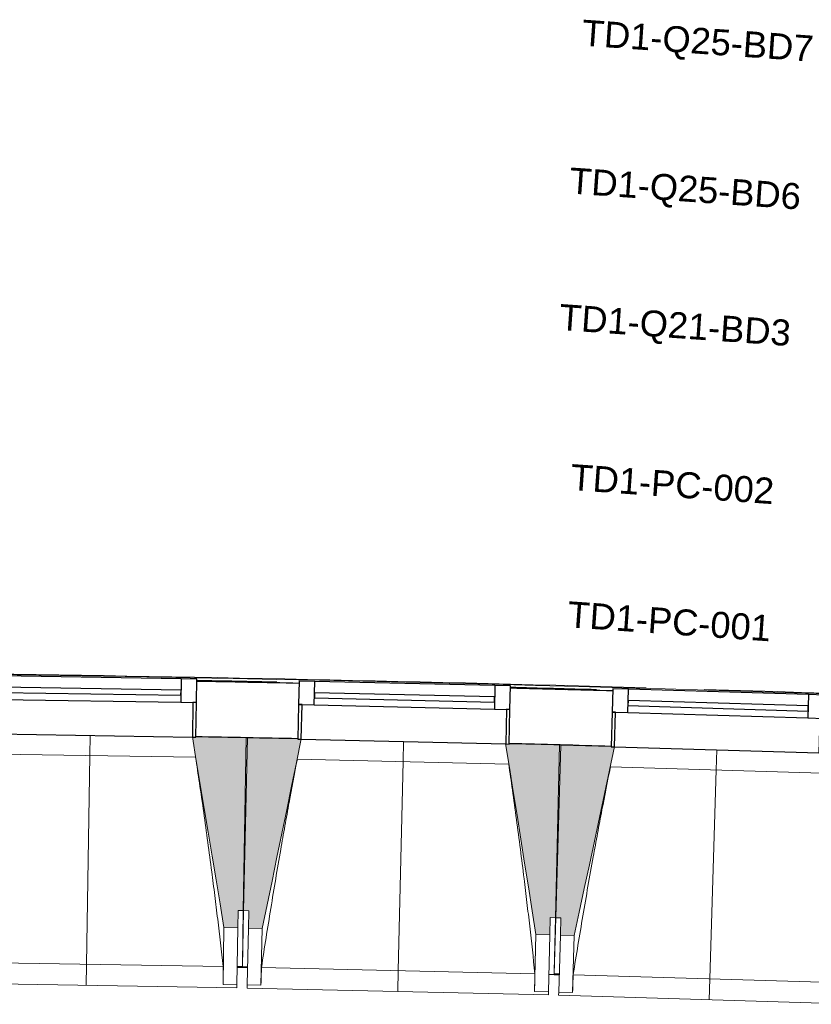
# Model space of a CAD drawing. Header units: millimetres. Extents: x -2845 to 74565, y -36590 to 13748.
# Tile 6 of 49: x 33838 to 36123, y -21318 to -18477. Entities that reach past the tile are written whole.
import ezdxf

# ---------------------------------------------------------------- set-up
doc = ezdxf.new("R2010")
doc.units = ezdxf.units.MM
for name, color, linetype, lineweight in [('A-FLOR', 7, 'Continuous', 25), ('A-FLOR-HRAL', 7, 'Continuous', 18), ('A-GENM', 7, 'Continuous', 18), ('A-GLAZ', 7, 'Continuous', 25), ('CABLE', 7, 'Continuous', 30), ('I-WALL', 7, 'Continuous', 25), ('S-BEAM', 7, 'Continuous', 18)]:
    doc.layers.add(name, color=color, linetype=linetype, lineweight=lineweight)
doc.styles.add('Arial_3', font='arial.ttf', dxfattribs={"height": 75})

# ---------------------------------------------------------------- blocks, each defined once
blk = doc.blocks.new('20_MUR PREFA_01 - MODULE_01 B-3165811-2021_015_1111_DCE_1_50_N0 FINI_CFO_DIS')
at = {"layer": 'A-GENM'}
for p, q in [((0, 722.1), (0, 661.4)), ((0, 661.4), (0, 58.5)), ((0, 0.7), (0, 58.5))]:
    blk.add_line(p, q, dxfattribs=at)
blk = doc.blocks.new('B02_DC_STR_rvt-1-2021_015_1111_DCE_1_50_N0 FINI_CFO_DIS')
at = {"layer": 'S-BEAM', "lineweight": 5, "true_color": 0x787878}
for points in [[(-18701.7, -21097.5), (-18700.9, -21047.5), (-18685.9, -21047.8), (-18677.8, -20549.1), (-18822.7, -20546.7), (-18822.7, -20547.4), (-18832.7, -20547.4), (-18741.7, -21096.9), (-18702.2, -21097.5)], [(-18631, -21099.1), (-18518.5, -20553.4), (-18528.4, -20553.2), (-18528.4, -20552.5), (-18673.3, -20549.2), (-18684.8, -21047.8), (-18669.8, -21048.2), (-18670.9, -21098.2), (-18669.8, -21098.2)], [(-17801.2, -21118.2), (-17800, -21068.2), (-17785, -21068.6), (-17773.5, -20569.9), (-17918.4, -20566.6), (-17918.4, -20567.3), (-17928.3, -20567.3), (-17841.2, -21117.3), (-17806.1, -21118.1)], [(-17730.5, -21120.2), (-17614.2, -20575.4), (-17624.2, -20575.1), (-17624.2, -20574.4), (-17769, -20570.1), (-17784, -21068.6), (-17769, -21069.1), (-17770.5, -21119), (-17769, -21119.1)]]:
    blk.add_hatch(color=8, dxfattribs=at).paths.add_polyline_path(points)
at = {"layer": 'A-FLOR'}
for p, q in [((-18688.5, -21209.9), (-18703.5, -21209.6)), ((-18673.6, -21211.5), (-18703.5, -21210.9)), ((-18703.5, -21210.9), (-18673.6, -21211.5)), ((-17803.8, -21231.6), (-17773.9, -21232.3)), ((-17773.8, -21231.1), (-17788.8, -21230.6))]:
    blk.add_line(p, q, dxfattribs=at)
at = {"layer": 'S-BEAM'}
for p, q in [((-18677.8, -20549.1), (-18822.8, -20546.7)), ((-18685.9, -21047.8), (-18677.8, -20549.1)), ((-18673.3, -20549.2), (-18684.8, -21047.8)), ((-18528.4, -20552.5), (-18673.3, -20549.2)), ((-17773.5, -20569.9), (-17918.5, -20566.6)), ((-17785, -21068.6), (-17773.5, -20569.9)), ((-17769, -20570.1), (-17784, -21068.6)), ((-17624.2, -20574.4), (-17769, -20570.1)), ((-18823.5, -20605.2), (-19433.9, -20595.4)), ((-17919.6, -20625), (-18529.9, -20611)), ((-17015.8, -20651.2), (-17626.1, -20632.8)), ((-18701.7, -21097.5), (-18700.9, -21047.5)), ((-18700.9, -21047.5), (-18685.9, -21047.8)), ((-18688.5, -21209.9), (-18684.8, -21047.8)), ((-18685.9, -21047.8), (-18688.3, -21202.1)), ((-18684.8, -21047.8), (-18669.8, -21048.2)), ((-18669.8, -21048.2), (-18670.9, -21098.2)), ((-17801.2, -21118.2), (-17800, -21068.2)), ((-17800, -21068.2), (-17785, -21068.6)), ((-17788.8, -21230.6), (-17784, -21068.6)), ((-17785, -21068.6), (-17788.6, -21223.1)), ((-17784, -21068.6), (-17769, -21069.1)), ((-17769, -21069.1), (-17770.5, -21119)), ((-18741.7, -21096.9), (-18744.3, -21261.1)), ((-18741.7, -21096.9), (-18701.7, -21097.5)), ((-18701.7, -21097.5), (-18704.3, -21261.7)), ((-18674.7, -21262.3), (-18670.9, -21098.2)), ((-18670.9, -21098.2), (-18631, -21099.1)), ((-18634.7, -21263.2), (-18631, -21099.1)), ((-17841.2, -21117.3), (-17844.9, -21281.5)), ((-17841.2, -21117.3), (-17801.2, -21118.2)), ((-17801.2, -21118.2), (-17805, -21282.4)), ((-17775.4, -21283.2), (-17770.5, -21119)), ((-17770.5, -21119), (-17730.5, -21120.2)), ((-17735.4, -21284.4), (-17730.5, -21120.2)), ((-19533.1, -21196.8), (-18743.7, -21209.5)), ((-18703.5, -21211.7), (-18688.6, -21212)), ((-18688.6, -21212), (-18688.6, -21211.2)), ((-18688.6, -21212), (-18673.6, -21212.3)), ((-18633.3, -21211.7), (-17844, -21229.9)), ((-17803.8, -21232.4), (-17788.9, -21232.7)), ((-17788.9, -21232.8), (-17788.9, -21232)), ((-17788.9, -21232.8), (-17773.9, -21233.2)), ((-17733.6, -21232.8), (-16944.4, -21256.5)), ((-19574.3, -21256.7), (-18704.5, -21270.8)), ((-18744.3, -21261.1), (-18744.3, -21260.8)), ((-18704.3, -21261.7), (-18744.3, -21261.1)), ((-18704.3, -21261.7), (-18704.5, -21270.8)), ((-18674.9, -21271.4), (-18674.7, -21262.3)), ((-18674.9, -21271.4), (-17805.2, -21291.4)), ((-18634.7, -21263.2), (-18674.7, -21262.3)), ((-18634.7, -21263), (-18634.7, -21263.2)), ((-17844.9, -21281.5), (-17845, -21281.2)), ((-17805, -21282.4), (-17844.9, -21281.5)), ((-17805, -21282.4), (-17805.2, -21291.4)), ((-17775.7, -21292.2), (-17775.4, -21283.2)), ((-17775.7, -21292.2), (-16906, -21318.3)), ((-17735.4, -21284.4), (-17775.4, -21283.2)), ((-17735.4, -21284.1), (-17735.4, -21284.4))]:
    blk.add_line(p, q, dxfattribs=at)
at = {"layer": 'S-BEAM', "flags": 128}
for points in [[(-18832.8, -20546.6), (-18821.4, -20615.4), (-18810, -20684.1), (-18798.6, -20752.9), (-18787.2, -20821.7), (-18775.8, -20890.5), (-18764.4, -20959.3), (-18753, -21028.1), (-18741.7, -21096.9)], [(-18631, -21099.1), (-18616.9, -21030.8), (-18602.8, -20962.5), (-18588.7, -20894.2), (-18574.6, -20825.9), (-18560.6, -20757.6), (-18546.5, -20689.3), (-18532.4, -20621), (-18518.3, -20552.7)], [(-17928.5, -20566.3), (-17917.6, -20635.2), (-17906.7, -20704.1), (-17895.7, -20772.9), (-17884.8, -20841.8), (-17873.9, -20910.7), (-17863, -20979.6), (-17852.1, -21048.4), (-17841.2, -21117.3)], [(-17730.5, -21120.2), (-17715.9, -21052.1), (-17701.4, -20983.9), (-17686.8, -20915.7), (-17672.3, -20847.5), (-17657.7, -20779.3), (-17643.2, -20711.1), (-17628.6, -20642.9), (-17614.1, -20574.7)], [(-18744.3, -21260.8), (-18744.2, -21250.6), (-18744.1, -21240.3), (-18744, -21230), (-18743.8, -21219.8), (-18743.7, -21209.5)], [(-18633.3, -21211.7), (-18633.6, -21221.9), (-18633.9, -21232.2), (-18634.1, -21242.5), (-18634.4, -21252.7), (-18634.7, -21263)], [(-17845, -21281.2), (-17844.8, -21270.9), (-17844.6, -21260.7), (-17844.4, -21250.4), (-17844.2, -21240.2), (-17844, -21229.9)], [(-17733.6, -21232.8), (-17734, -21243.1), (-17734.3, -21253.3), (-17734.7, -21263.6), (-17735, -21273.9), (-17735.4, -21284.1)]]:
    blk.add_lwpolyline(points, dxfattribs=at)
at = {"layer": 'S-BEAM'}
for points, knots in [([(-18743.7, -21209.5), (-18748.9, -21163.8), (-18756.9, -21095.4), (-18768.1, -21004.2), (-18777.5, -20930), (-18788.1, -20850.2), (-18799.9, -20764.8), (-18811.8, -20683), (-18819.8, -20629.9), (-18823.6, -20605.2)], [0, 0, 0, 0, 0.2222222, 0.3333333, 0.4444444, 0.5833333, 0.7222222, 0.8611111, 0.9816328, 0.9816328, 0.9816328, 0.9816328]), ([(-18529.8, -20611), (-18537.9, -20652.4), (-18550, -20716.6), (-18565.8, -20803.5), (-18578.8, -20877.1), (-18592.4, -20956.4), (-18611.2, -21069.8), (-18624.6, -21154.9), (-18633.3, -21211.7)], [0.0183454, 0.0183454, 0.0183454, 0.0183454, 0.2222222, 0.3333333, 0.4444444, 0.5833333, 0.7222222, 1, 1, 1, 1]), ([(-17844, -21229.9), (-17848.8, -21184.2), (-17856.4, -21115.7), (-17867, -21024.4), (-17875.9, -20950.1), (-17885.9, -20870.3), (-17897.1, -20784.8), (-17908.4, -20703), (-17916.1, -20649.7), (-17919.7, -20625)], [0, 0, 0, 0, 0.2222222, 0.3333333, 0.4444444, 0.5833333, 0.7222222, 0.8611111, 0.9816328, 0.9816328, 0.9816328, 0.9816328]), ([(-17625.9, -20632.8), (-17634.3, -20674.3), (-17646.9, -20738.3), (-17663.3, -20825.1), (-17676.8, -20898.6), (-17691, -20977.8), (-17710.5, -21091.1), (-17724.5, -21176.1), (-17733.6, -21232.8)], [0.0183454, 0.0183454, 0.0183454, 0.0183454, 0.2222222, 0.3333333, 0.4444444, 0.5833333, 0.7222222, 1, 1, 1, 1])]:
    blk.add_open_spline(points, degree=3, knots=knots, dxfattribs=at)
at = {"layer": 'S-BEAM', "color": 5, "lineweight": 25, "true_color": 0x0000ff}
for p, rotation in [((-19127.8, -20541.8), 179.0762357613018), ((-18223.4, -20559.5), 178.6789667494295), ((-17319.2, -20583.5), 178.2816977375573)]:
    blk.add_blockref('20_MUR PREFA_01 - MODULE_01 B-3165811-2021_015_1111_DCE_1_50_N0 FINI_CFO_DIS', p, dxfattribs=dict(at, rotation=rotation))
blk = doc.blocks.new('XXX_VIDE FENETRE - 590-389517-2021_015_1111_DCE_1_50_N0 FINI_CFO_DIS')
at = {"layer": 'A-GLAZ'}
for p, q in [((-305.1, 0), (-305.1, -100)), ((-295.1, 0), (-305.1, 0)), ((295.1, 0), (-295.1, 0)), ((-295.1, -100), (-295.1, 0)), ((305.1, 0), (295.1, 0)), ((295.1, 0), (295.1, -100)), ((305.1, -100), (305.1, 0)), ((-305.1, -100), (-295.1, -100)), ((-260.1, -100), (-305.1, -100)), ((-305.1, -100), (-305.1, -167.5)), ((-260.1, -167.5), (-260.1, -100)), ((260.1, -100), (-260.1, -100)), ((260.1, -100), (260.1, -167.5)), ((305.1, -100), (260.1, -100)), ((295.1, -100), (305.1, -100)), ((305.1, -167.5), (305.1, -100)), ((-305.1, -167.5), (-260.1, -167.5)), ((-260.1, -167.5), (260.1, -167.5)), ((260.1, -167.5), (305.1, -167.5))]:
    blk.add_line(p, q, dxfattribs=at)
at = {"layer": 'A-GLAZ', "color": 173, "true_color": 0x5c63b1}
for p, q in [((260.1, -120), (-260.1, -120)), ((-260.1, -120), (-260.1, -135)), ((-260.1, -135), (260.1, -135)), ((260.1, -135), (260.1, -120))]:
    blk.add_line(p, q, dxfattribs=at)
blk = doc.blocks.new('Garde-corps - Garde-corps-505471-2021_015_1111_DCE_1_50_N0 FINI_CFO_DIS')
at = {"layer": 'A-FLOR-HRAL'}
for p, q in [((-18640.7, -20389.9), (-18648.3, -20389.7)), ((-17756.3, -20410.4), (-17767, -20410.1))]:
    blk.add_line(p, q, dxfattribs=at)
for radius, start, end in [(130446.8, 87.310169, 90.815427), (130448.6, 88.37491, 89.291333), (130439.7, 88.843215, 88.944631), (130439.7, 88.437759, 88.546818), (130448.6, 87.310907, 88.301428)]:
    blk.add_arc((-21222.6, -150801), radius, start, end, dxfattribs=at)
blk = doc.blocks.new('B02_ARC_rvt-1-2021_015_1111_DCE_1_50_N0 FINI_CFO_DIS')
at = {"layer": 'I-WALL'}
for radius, start, end in [(130436.7, 88.814853, 88.944628), (130436.7, 88.41704, 88.546816), (130276.7, 88.81502, 88.944466), (130276.7, 88.417206, 88.546653)]:
    blk.add_arc((-21222.6, -150801), radius, start, end, dxfattribs=at)
at = {"layer": 'A-FLOR-HRAL', "lineweight": 18}
blk.add_blockref('Garde-corps - Garde-corps-505471-2021_015_1111_DCE_1_50_N0 FINI_CFO_DIS', (0, 0), dxfattribs=at)
at = {"layer": 'A-GLAZ', "lineweight": 18}
for p, rotation in [((-19127.8, -20542.5), 179.0762357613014), ((-18223.4, -20560.2), 178.6789667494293), ((-17319.2, -20584.2), 178.2816977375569)]:
    blk.add_blockref('XXX_VIDE FENETRE - 590-389517-2021_015_1111_DCE_1_50_N0 FINI_CFO_DIS', p, dxfattribs=dict(at, rotation=rotation))
blk = doc.blocks.new('B02_ELE_rvt-1-2021_015_1111_DCE_1_50_N0 FINI_CFO_DIS')
at = {"layer": 'CABLE', "lineweight": 9, "char_height": 75, "attachment_point": 1, "rotation": 356, "style": 'Arial_3'}
for s, insert, width in [('TD1-Q25-BD7', (-17705.2, -18476.9), 821.73), ('TD1-Q25-BD6', (-17741.6, -18903.5), 821.73), ('TD1-Q21-BD3', (-17770.8, -19297.4), 821.73), ('TD1-PC-002', (-17738, -19759.3), 721.519), ('TD1-PC-001', (-17746.9, -20155.2), 721.519)]:
    blk.add_mtext(s, dxfattribs=dict(at, insert=insert, width=width))

msp = doc.modelspace()

# ---------------------------------------------------------------- block references
at = {"lineweight": 5}
for name in ['B02_DC_STR_rvt-1-2021_015_1111_DCE_1_50_N0 FINI_CFO_DIS', 'B02_ARC_rvt-1-2021_015_1111_DCE_1_50_N0 FINI_CFO_DIS']:
    msp.add_blockref(name, (53169.3, 0), dxfattribs=at)

# ---------------------------------------------------------------- next in the draw order: block references
msp.add_blockref('B02_ELE_rvt-1-2021_015_1111_DCE_1_50_N0 FINI_CFO_DIS', (53169.3, 0), dxfattribs=at)

doc.saveas('drawing.dxf')
